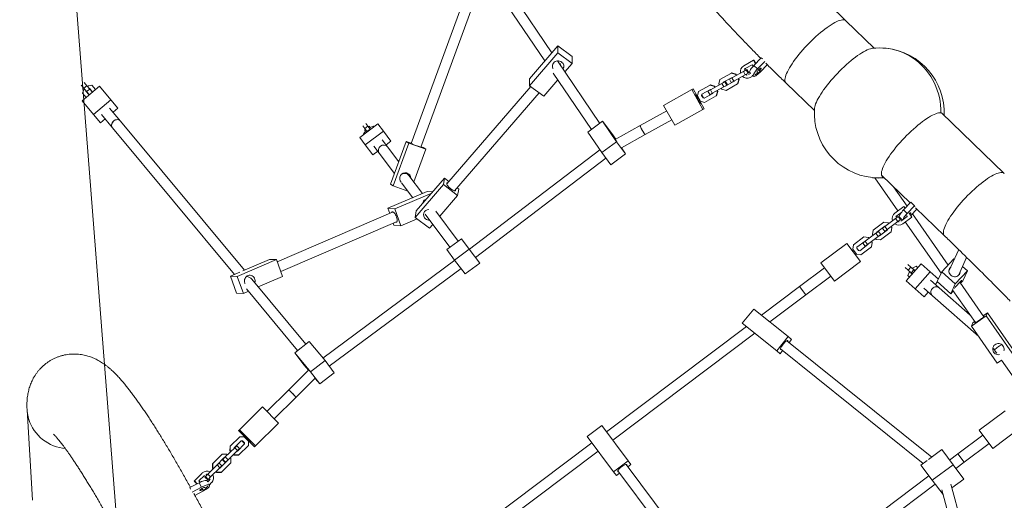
# Model space of a CAD drawing. Extents: x 5459245 to 5462690, y 5971016 to 5972523.
# Tile 177 of 198: x 5462455.065 to 5462456.581, y 5972218.852 to 5972219.592. Entities that reach past the tile are written whole.
import ezdxf

# ---------------------------------------------------------------- set-up
doc = ezdxf.new("R2010")
doc.units = 0
for name, color, linetype, lineweight in [('! DB - Obrzeże betonowe 8x30', 7, 'CONTINUOUS', 30), ('A_MAŁA ARCHITEKTURA', 195, 'CONTINUOUS', 9), ('A_PROJEKTY TOWARZYSZĄCE', 7, 'CONTINUOUS', 20)]:
    doc.layers.add(name, color=color, linetype=linetype, lineweight=lineweight)
doc.layers.add('ADT CCTV', color=102, linetype='CONTINUOUS')

# ---------------------------------------------------------------- blocks, each defined once
blk = doc.blocks.new('A$C792F184C')
at = {"layer": '! DB - Obrzeże betonowe 8x30', "const_width": 0.1}
blk.add_lwpolyline([(13.3729, 124.6663, 0.104169), (-5.1664, 75.9739), (-5.5269, 73.4873), (-5.8293, 70.9742), (-6.0733, 68.4563), (-6.2611, 65.9352), (-6.3953, 63.4122), (-6.478, 60.8891), (-6.5117, 58.3673), (-6.4987, 55.8483), (-6.4412, 53.3337), (-6.3417, 50.8249), (-6.2031, 48.3351), (-2.9844, -2.4039)], format="xyb", dxfattribs=at)
blk = doc.blocks.new('A$C8d9de67b')
at = {"layer": 'A_MAŁA ARCHITEKTURA', "linetype": 'Continuous'}
for p, q in [((1273.2, 742.2), (1140.7, 720.9)), ((999, 698), (939.1, 688.4)), ((1233.3, 601.1), (1294.3, 610.9)), ((1324.7, 615.7), (1342.1, 583.8)), ((1356.1, 591.4), (1341.5, 618.2)), ((1348.9, 604.8), (1358.7, 606.8)), ((1363.6, 579.9), (1358.7, 606.8)), ((1358.7, 606.8), (1366.7, 592.1)), ((1161.9, 589.6), (1222.5, 599.3)), ((1223.7, 592.3), (1187.1, 593.6)), ((1222.3, 600.5), (1230, 601.7)), ((1224.9, 584.5), (1222.3, 600.5)), ((1232.5, 585.8), (1230, 601.7)), ((1236.5, 601.6), (1238.6, 588.2)), ((1333.7, 588.3), (1238.1, 591.8)), ((1331.3, 601.3), (1332.4, 601.5)), ((1336.2, 574.5), (1331.3, 601.3)), ((1366.7, 592.1), (1367.6, 587)), ((1428.7, 584.8), (1429.1, 592.8)), ((1429.1, 592.8), (1431.8, 588.3)), ((1429.1, 592.8), (1498.7, 590.2)), ((1158.8, 578.7), (1220.8, 576.4)), ((1220.8, 588.2), (1220.8, 570.9)), ((1224.3, 588.2), (1220.8, 588.2)), ((1224.9, 584.5), (1232.5, 585.8)), ((1225.8, 580.4), (1225.8, 570.9)), ((1225.8, 576.2), (1227.2, 576.2)), ((1241.3, 588.2), (1234.1, 588.2)), ((1236.3, 583.2), (1234.9, 583.2)), ((1236.3, 574.9), (1236.3, 583.2)), ((1241.3, 570.9), (1241.3, 588.2)), ((1336.2, 574.5), (1363.6, 579.9)), ((1371.6, 565.3), (1363.6, 579.9)), ((1430.4, 584.7), (1365.7, 587.1)), ((1430.4, 560.7), (1431.8, 588.3)), ((1431.8, 588.3), (1501.4, 585.8)), ((960.3, 557.1), (1020.1, 566.7)), ((1234, 571.7), (1228, 571.7)), ((1228, 571.7), (1228, 566.9)), ((1234, 566.9), (1228, 566.9)), ((1228, 566.9), (1228, 546.4)), ((1230.1, 572.7), (1236.3, 573.7)), ((1234, 571.7), (1234, 566.9)), ((1234, 566.9), (1234, 546.4)), ((1236.3, 570.9), (1236.3, 574.7)), ((1241.3, 575.6), (1337.5, 572.1)), ((1342.1, 563.6), (1325.5, 560.2)), ((1344.2, 559.8), (1336.2, 574.5)), ((1344.2, 559.8), (1371.6, 565.3)), ((1416.1, 569.2), (1353.8, 556.3)), ((1369.6, 570.9), (1429.8, 568.7)), ((1370.5, 570.9), (1371.6, 565.3)), ((1427.7, 565.2), (1427.9, 568.8)), ((1427.7, 565.2), (1430.4, 560.7)), ((1499.9, 558.1), (1430.4, 560.7)), ((1478.4, 567), (1481.2, 566.9)), ((1482.4, 566.6), (1483.1, 566.8)), ((1482.5, 566.8), (1487.3, 566.6)), ((1500.4, 566.2), (1499.9, 558.1)), ((1500.4, 566.2), (1580.1, 563.5)), ((906.3, 550), (908.8, 550.4)), ((908.9, 534), (906.3, 550)), ((916.5, 535.3), (914, 551)), ((920.5, 551), (922.9, 536.3)), ((1221.5, 548.9), (1226.3, 553.7)), ((1221.5, 528.4), (1221.5, 548.9)), ((1226.3, 553.7), (1228, 553.7)), ((1227.5, 546.4), (1228, 546.9)), ((1227.5, 530.9), (1227.5, 546.4)), ((1234, 546.4), (1228, 546.4)), ((1228, 546.4), (1228, 541.7)), ((1234, 553.7), (1235.8, 553.7)), ((1234, 546.9), (1234.5, 546.4)), ((1234, 546.4), (1234, 541.7)), ((1234.5, 546.4), (1234.5, 530.9)), ((1235.8, 553.7), (1240.5, 548.9)), ((1240.5, 548.9), (1240.5, 528.4)), ((1305.7, 547.9), (1305, 542.9)), ((1309.1, 548.6), (1305.7, 547.9)), ((1307.5, 556.4), (1325.5, 560.2)), ((1314.6, 522.2), (1307.5, 556.4)), ((1325.5, 560.2), (1332.6, 525.9)), ((1353.8, 556.3), (1336.5, 552.8)), ((1344.6, 559.9), (1345.6, 554.6)), ((1357, 540.7), (1450.2, 560)), ((902.2, 538.1), (899.9, 521.1)), ((902.2, 538.1), (902.3, 538.6)), ((908.4, 537.3), (902.2, 538.1)), ((908.3, 537.8), (902.3, 538.6)), ((906.5, 532.5), (904.9, 520.4)), ((909.2, 532.1), (906.5, 532.5)), ((908.9, 534), (916.5, 535.3)), ((922.6, 535.9), (918.4, 536.5)), ((922.5, 535.4), (918.5, 535.9)), ((921.3, 526.3), (922.5, 535.4)), ((922.5, 535.4), (922.6, 535.9)), ((1228, 530.4), (1227.5, 530.9)), ((1234, 541.7), (1228, 541.7)), ((1234, 533.7), (1228, 533.7)), ((1228, 533.7), (1228, 528.9)), ((1234, 533.7), (1234, 528.9)), ((1234.5, 530.9), (1234, 530.4)), ((1302, 540.5), (1296.1, 539.3)), ((1303.2, 534.6), (1297.3, 533.4)), ((1308.1, 541.8), (1302, 540.5)), ((1303.2, 534.6), (1302, 540.5)), ((1309.3, 535.9), (1303.2, 534.6)), ((1305, 542.9), (1305.3, 541.2)), ((1306.5, 535.3), (1306.9, 533.6)), ((1306.9, 533.6), (1309.6, 529.3)), ((1310.4, 542.7), (1307.8, 542.2)), ((1307.8, 542.2), (1307.8, 541.7)), ((1310.5, 542.2), (1308.1, 541.8)), ((1309.3, 535.9), (1308.1, 541.8)), ((1309, 535.8), (1309.3, 535.4)), ((1311.7, 536.4), (1309.3, 535.9)), ((1309.3, 535.4), (1311.8, 535.9)), ((1339.8, 537.1), (1357, 540.7)), ((1348.9, 539), (1350.8, 529.7)), ((906.5, 515.4), (903.8, 495.3)), ((907.2, 520.6), (906.5, 515.4)), ((912.4, 514.6), (906.5, 515.4)), ((907.3, 521.7), (907.2, 520.6)), ((913.1, 519.8), (907.2, 520.6)), ((913.3, 520.9), (907.3, 521.7)), ((913.1, 519.8), (912.4, 514.6)), ((913.3, 520.9), (913.1, 519.8)), ((914, 522.2), (915.7, 522.5)), ((915.3, 519), (915.7, 522.5)), ((919.2, 523), (921.7, 523.4)), ((920.2, 518.4), (920.9, 523.3)), ((1226.3, 523.7), (1221.5, 528.4)), ((1221.5, 510.9), (1226.3, 515.7)), ((1228, 523.7), (1226.3, 523.7)), ((1226.3, 515.7), (1228, 515.7)), ((1234, 528.9), (1228, 528.9)), ((1228, 528.9), (1228, 508.4)), ((1234, 528.9), (1234, 508.4)), ((1235.8, 523.7), (1234, 523.7)), ((1234, 515.7), (1235.8, 515.7)), ((1240.5, 528.4), (1235.8, 523.7)), ((1235.8, 515.7), (1240.5, 510.9)), ((1309.6, 529.3), (1313, 530)), ((1332.6, 525.9), (1314.6, 522.2)), ((1350.8, 529.7), (1332.6, 525.9)), ((1565.6, 473.9), (1565.6, 523.9)), ((1600.6, 523.9), (1600.6, 473.9)), ((897.7, 499.3), (903.1, 503.3)), ((897.8, 499.9), (903.2, 504)), ((903.2, 504), (903.1, 503.3)), ((903.1, 503.3), (904.8, 503.1)), ((903.2, 504), (904.9, 503.7)), ((912.4, 514.6), (909.7, 494.5)), ((910.8, 502.9), (912.6, 502.7)), ((910.8, 502.3), (912.5, 502.1)), ((912.6, 502.7), (912.5, 502.1)), ((912.5, 502.1), (916.6, 496.7)), ((912.6, 502.7), (916.7, 497.4)), ((1221.5, 490.4), (1221.5, 510.9)), ((1227.5, 508.4), (1228, 508.9)), ((1227.5, 492.9), (1227.5, 508.4)), ((1234, 508.4), (1228, 508.4)), ((1228, 508.4), (1228, 503.7)), ((1234, 503.7), (1228, 503.7)), ((1234, 508.9), (1234.5, 508.4)), ((1234, 508.4), (1234, 503.7)), ((1234.5, 508.4), (1234.5, 492.9)), ((1240.5, 510.9), (1240.5, 490.4)), ((895, 479.1), (897.7, 499.3)), ((897.8, 499.9), (897.7, 499.3)), ((901.3, 480.7), (903.4, 496)), ((903.8, 495.3), (903.2, 491.1)), ((909.1, 490.3), (903.2, 491.1)), ((903.4, 496), (903.9, 496.5)), ((909.7, 494.5), (903.8, 495.3)), ((910.3, 495.1), (908.2, 479.8)), ((909.7, 494.5), (909.1, 490.3)), ((909.9, 495.7), (910.3, 495.1)), ((916.6, 496.7), (913.9, 476.6)), ((916.7, 497.4), (916.6, 496.7)), ((1226.3, 485.7), (1221.5, 490.4)), ((1235.8, 485.7), (1226.3, 485.7)), ((1228.8, 491.7), (1227.5, 492.9)), ((1233.3, 491.7), (1228.8, 491.7)), ((1234.5, 492.9), (1233.3, 491.7)), ((1240.5, 490.4), (1235.8, 485.7)), ((899.1, 473.8), (895, 479.1)), ((901.4, 478), (898.7, 457.8)), ((900.8, 473.5), (899.1, 473.8)), ((901.7, 480.2), (901.3, 480.7)), ((902.1, 483.2), (901.4, 478)), ((901.8, 480.8), (901.4, 481.4)), ((907.4, 477.2), (901.4, 478)), ((902.3, 484.2), (902.1, 483.2)), ((908.1, 482.4), (902.1, 483.2)), ((908.2, 483.4), (902.3, 484.2)), ((907.4, 477.2), (904.7, 457)), ((908.5, 472.5), (906.8, 472.7)), ((908.1, 482.4), (907.4, 477.2)), ((908.2, 479.8), (907.7, 479.4)), ((908.3, 480.5), (907.8, 480)), ((908.2, 483.4), (908.1, 482.4)), ((913.9, 476.6), (908.5, 472.5)), ((1213.5, 483.7), (1213.5, 433.7)), ((1248.5, 483.7), (1213.5, 483.7)), ((1248.5, 433.7), (1248.5, 483.7)), ((1600.6, 473.9), (1565.6, 473.9)), ((1575.1, 473.9), (1575.1, 425.9)), ((1591.1, 425.9), (1591.1, 473.9)), ((890, 441.7), (892.7, 461.8)), ((892.7, 461.8), (898.1, 465.9)), ((892.8, 462.5), (892.7, 461.8)), ((892.8, 462.5), (898.1, 466.5)), ((896.3, 443.3), (898.3, 458.6)), ((898.1, 466.5), (898.1, 465.9)), ((898.1, 466.5), (899.9, 466.3)), ((898.1, 465.9), (899.8, 465.7)), ((898.7, 457.8), (898.2, 453.6)), ((898.3, 458.6), (898.9, 459)), ((904.7, 457), (898.7, 457.8)), ((905.3, 457.7), (903.2, 442.4)), ((904.7, 457), (904.1, 452.9)), ((904.8, 458.2), (905.3, 457.7)), ((905.7, 464.9), (907.5, 464.6)), ((905.8, 465.5), (907.5, 465.3)), ((907.5, 465.3), (907.5, 464.6)), ((907.5, 465.3), (911.6, 460)), ((907.5, 464.6), (911.5, 459.3)), ((911.5, 459.3), (908.8, 439.1)), ((911.6, 460), (911.5, 459.3)), ((894.1, 436.3), (890, 441.7)), ((897.4, 441.9), (896.3, 443.3)), ((897.4, 442.6), (896.4, 444)), ((897.4, 442.6), (897.4, 441.9)), ((901.9, 442), (897.4, 442.6)), ((901.8, 441.3), (897.4, 441.9)), ((904.1, 452.9), (898.2, 453.6)), ((903.2, 442.4), (901.8, 441.3)), ((901.9, 442), (901.8, 441.3)), ((903.3, 443), (901.9, 442)), ((881.1, 435.3), (874.5, 386)), ((881.1, 435.3), (881.4, 437.5)), ((915.8, 430.7), (881.1, 435.3)), ((916.1, 432.8), (881.4, 437.5)), ((903.5, 435.1), (894.1, 436.3)), ((908.8, 439.1), (903.5, 435.1)), ((909.2, 381.4), (915.8, 430.7)), ((915.8, 430.7), (916.1, 432.8)), ((1213.5, 433.7), (1248.5, 433.7)), ((1223, 433.7), (1223, 385.7)), ((1239, 385.7), (1239, 433.7)), ((1575.1, 425.9), (1575.1, 410)), ((1575.1, 425.9), (1591.1, 425.9)), ((1591.1, 410), (1591.1, 425.9)), ((1554.8, 384.4), (1554.8, 410)), ((1554.8, 410), (1583.8, 410)), ((1611.4, 410), (1583.8, 410)), ((1583.8, 410), (1583.8, 370)), ((1611.4, 410), (1611.4, 387.2)), ((874.5, 386), (909.2, 381.4)), ((883.9, 384.8), (877.7, 338.6)), ((893.5, 336.4), (899.7, 382.7)), ((1223, 385.7), (1223, 312.4)), ((1223, 385.7), (1239, 385.7)), ((1239, 316.5), (1239, 385.7)), ((1554.8, 391), (1277.9, 320.2)), ((1554.8, 370), (1554.8, 382.2)), ((1923.5, 261.6), (1605.8, 389.5)), ((1281.8, 304.7), (1554.8, 374.5)), ((1583.8, 370), (1554.8, 370)), ((1575.1, 370), (1575.1, 20)), ((1611.4, 370), (1583.8, 370)), ((1591.1, 20), (1591.1, 370)), ((1604.5, 372.8), (1924.2, 244.1)), ((877.7, 338.6), (871.8, 294.7)), ((887.9, 294.7), (893.5, 336.4)), ((729.8, 318.8), (703.7, 310.9)), ((738.4, 312.2), (729.8, 318.8)), ((1273.8, 325.4), (1208.2, 308.6)), ((1280.7, 327.1), (1273.8, 325.4)), ((1280.8, 298.3), (1273.8, 325.4)), ((1282.1, 321.3), (1280.7, 327.1)), ((706.7, 297.2), (539.1, 305.5)), ((712.3, 304.4), (703.7, 310.9)), ((703.7, 310.9), (717.9, 245.8)), ((738.4, 312.2), (712.3, 304.4)), ((712.3, 304.4), (726.5, 239.2)), ((742, 295.5), (738.4, 312.2)), ((1215.1, 281.5), (1208.2, 308.6)), ((1287.6, 300), (1286.1, 305.8)), ((539.1, 289.4), (710.2, 281)), ((837.6, 290.8), (721.8, 296.5)), ((837.3, 268.2), (837.7, 296.2)), ((837.7, 296.2), (861.2, 296.3)), ((875.6, 294.3), (837.7, 296.2)), ((861.2, 296.3), (871.9, 295.7)), ((875.3, 266.3), (875.6, 294.3)), ((899.1, 294.4), (875.6, 294.3)), ((888, 294.9), (899.1, 294.4)), ((898.8, 266.4), (899.1, 294.4)), ((1280.8, 298.3), (1215.1, 281.5)), ((1287.6, 300), (1280.8, 298.3)), ((732.7, 279.9), (837.4, 274.8)), ((752.6, 247.1), (745.5, 279.3)), ((1223, 283.5), (1223, 14)), ((1239, 14), (1239, 287.6)), ((875.3, 266.3), (837.3, 268.2)), ((870.1, 266.6), (871.9, 14)), ((898.8, 266.4), (875.3, 266.3)), ((887.9, 14), (886.1, 266.3)), ((553.2, 248.6), (688.1, 40)), ((701.5, 48.7), (566.6, 257.3)), ((726.5, 239.2), (717.9, 245.8)), ((726.5, 239.2), (752.6, 247.1)), ((786.2, 50), (743.9, 244.5)), ((728.5, 239.8), (770.6, 46.6)), ((708.4, 52.8), (685.2, 37.7)), ((704.2, 51.3), (701.1, 49.3)), ((708.4, 52.8), (704.2, 51.3)), ((737.4, 8), (708.4, 52.8)), ((769.6, 51.4), (761.5, 49.2)), ((768.3, 42.1), (761.5, 49.2)), ((761.5, 49.2), (775.7, -15.9)), ((794.8, 49.4), (768.3, 42.1)), ((788.1, 56.6), (785, 55.7)), ((794.8, 49.4), (788.1, 56.6)), ((803.9, 8), (794.8, 49.4)), ((687.7, 40.5), (681, 36.1)), ((685.2, 37.7), (681, 36.1)), ((681, 36.1), (719, -22.6)), ((685.2, 37.7), (723.2, -21.1)), ((768.3, 42.1), (782.5, -23.1)), ((633, -17.5), (633, 17.5)), ((633, 17.5), (647.2, 17.5)), ((647.2, 17.5), (647.2, -17.5)), ((666.4, 17.5), (647.2, 17.5)), ((666.4, 17.5), (666.4, 8)), ((761.7, 15.6), (746.2, -48.2)), ((768, 19.7), (753.4, -40.3)), ((767.5, 22), (761.7, 15.6)), ((626.4, 3), (621.4, 3)), ((626.4, -3), (626.4, 3)), ((632.3, 3), (626.4, 3)), ((628.3, 4.7), (628.2, 5)), ((628.3, 3), (628.3, 4.7)), ((628.3, 4.7), (629.2, 4.7)), ((631.9, 9.5), (630.6, 4.7)), ((630.6, 4.7), (630.6, 3)), ((633, 9.5), (631.9, 9.5)), ((632.3, -3), (632.3, 3)), ((633, 3), (632.3, 3)), ((632.6, 3.5), (632.5, 3)), ((633, 3.5), (632.6, 3.5)), ((670.4, 8), (656.8, 8)), ((699.2, 8), (670.4, 8)), ((759.8, 8), (725.2, 8)), ((851.5, 8), (793.7, 8)), ((851.5, -14), (851.5, 14)), ((871.5, 14), (851.5, 14)), ((871.5, -14), (871.5, 14)), ((898.3, 14), (871.5, 14)), ((898.3, -14), (898.3, 14)), ((1211, -14), (1211, 14)), ((1278.6, 14), (1211, 14)), ((1278.6, -14), (1278.6, 14)), ((1285.8, 14), (1278.6, 14)), ((1558.6, 8), (1281.3, 8)), ((1285.8, 8), (1285.8, 14)), ((626.4, -3), (621.4, -3)), ((632.3, -3), (626.4, -3)), ((628.2, -5), (628.3, -4.7)), ((628.3, -4.7), (628.3, -3)), ((628.3, -4.7), (629.2, -4.7)), ((630.6, -3), (630.6, -4.7)), ((630.6, -4.7), (631.9, -9.5)), ((631.9, -9.5), (633, -9.5)), ((633, -3), (632.3, -3)), ((632.5, -3), (632.6, -3.5)), ((632.6, -3.5), (633, -3.5)), ((656.8, -8), (670.4, -8)), ((666.4, -8), (666.4, -17.5)), ((670.4, -8), (709.6, -8)), ((723.2, -21.1), (743.2, -8)), ((727.6, -8), (756, -8)), ((787.8, -8), (851.5, -8)), ((809, -15.7), (807.4, -8)), ((871.5, -14), (851.5, -14)), ((871.9, -14), (870.1, -266.6)), ((898.3, -14), (871.5, -14)), ((886.1, -266.3), (887.9, -14)), ((1278.6, -14), (1211, -14)), ((1223, -14), (1223, -283.5)), ((1239, -287.6), (1239, -14)), ((1285.8, -14), (1278.6, -14)), ((1281.3, -8), (1558.6, -8)), ((1285.8, -14), (1285.8, -8)), ((647.2, -17.5), (633, -17.5)), ((666.4, -17.5), (647.2, -17.5)), ((723.2, -21.1), (719, -22.6)), ((782.5, -23.1), (775.7, -15.9)), ((779.7, -48.5), (786.2, -22)), ((782.5, -23.1), (809, -15.7)), ((755.5, -45.3), (709.7, -233.9)), ((753.4, -40.3), (746.2, -48.2)), ((753.4, -40.3), (779.7, -48.5)), ((725, -238.5), (771, -49.1)), ((746.2, -48.2), (754.2, -50.7)), ((769.5, -55.5), (772.5, -56.5)), ((779.7, -48.5), (772.5, -56.5)), ((699.6, -241), (689.1, -284.5)), ((706.2, -232.9), (690.7, -296.8)), ((706.2, -232.9), (699.6, -241)), ((732.7, -240.9), (706.2, -232.9)), ((723.1, -280.4), (732.7, -240.9)), ((875.3, -266.3), (837.3, -268.2)), ((837.7, -296.2), (837.3, -268.2)), ((875.6, -294.3), (875.3, -266.3)), ((898.8, -266.4), (875.3, -266.3)), ((899.1, -294.4), (898.8, -266.4)), ((689.7, -282), (391.6, -296.7)), ((837.4, -274.8), (707.5, -281.2)), ((318.7, -303.5), (321.1, -298.6)), ((321.1, -298.6), (330, -298.2)), ((356.7, -288.9), (329.6, -290.2)), ((329.6, -290.2), (331.3, -325.2)), ((356.7, -288.9), (373.5, -288.1)), ((358.4, -323.8), (356.7, -288.9)), ((391.6, -296.7), (365.6, -298)), ((373.9, -297.5), (373.5, -288.1)), ((392.4, -312.7), (685.7, -298.3)), ((687.9, -289.4), (684.1, -304.9)), ((690.7, -296.8), (684.1, -304.9)), ((690.7, -296.8), (717.2, -304.8)), ((705.8, -293.2), (706.8, -293.5)), ((714.5, -296.8), (837.6, -290.8)), ((717.2, -304.8), (719.2, -296.6)), ((875.6, -294.3), (837.7, -296.2)), ((837.7, -296.2), (861.2, -296.3)), ((861.2, -296.3), (871.9, -295.7)), ((871.8, -294.7), (877.7, -338.6)), ((899.1, -294.4), (875.6, -294.3)), ((893.6, -336.5), (887.9, -294.7)), ((888, -294.9), (899.1, -294.4)), ((310.8, -305.7), (317.3, -305.3)), ((311.1, -311.6), (317.6, -311.3)), ((317.3, -305.3), (323.9, -305)), ((317.3, -305.3), (317.6, -311.3)), ((317.6, -311.3), (324.1, -311)), ((318.8, -305.3), (318.7, -303.5)), ((319.2, -313), (319.1, -311.3)), ((322, -317.6), (319.2, -313)), ((330.9, -317.2), (322, -317.6)), ((322.5, -305.1), (322.7, -304.6)), ((322.7, -304.6), (330.3, -304.2)), ((323.1, -311.6), (322.8, -311.1)), ((330.6, -311.2), (323.1, -311.6)), ((323.9, -305), (330.3, -304.7)), ((323.9, -305), (324.1, -311)), ((324.1, -311), (330.6, -310.7)), ((327.5, -304.8), (327.7, -304.3)), ((328.1, -311.3), (327.8, -310.8)), ((366.3, -313.9), (392.4, -312.7)), ((375.2, -323), (374.7, -313.5)), ((684.1, -304.9), (710.6, -312.9)), ((717.2, -304.8), (710.6, -312.9)), ((331.3, -325.2), (358.4, -323.8)), ((358.4, -323.8), (375.2, -323)), ((877.7, -338.6), (883.9, -384.9)), ((899.8, -382.7), (893.6, -336.5)), ((909.2, -381.5), (874.5, -386.1)), ((874.5, -386.1), (881.2, -435.4)), ((915.8, -430.7), (909.2, -381.5)), ((881.2, -435.4), (915.8, -430.7)), ((881.2, -435.4), (881.4, -437.5)), ((881.4, -437.5), (916.1, -432.8)), ((890.1, -441.7), (894.2, -436.4)), ((894.2, -436.4), (903.6, -435.1)), ((903.6, -435.1), (908.9, -439.2)), ((908.9, -439.2), (911.6, -459.4)), ((915.8, -430.7), (916.1, -432.8)), ((892.8, -461.9), (890.1, -441.7)), ((896.4, -443.4), (897.4, -442)), ((896.4, -444), (897.5, -442.6)), ((898.4, -458.7), (896.4, -443.4)), ((897.4, -442), (901.9, -441.4)), ((897.5, -442.6), (897.4, -442)), ((897.5, -442.6), (902, -442)), ((898.3, -453.7), (904.2, -452.9)), ((898.8, -457.9), (898.3, -453.7)), ((901.9, -441.4), (903.3, -442.4)), ((902, -442), (901.9, -441.4)), ((902, -442), (903.4, -443.1)), ((903.3, -442.4), (905.4, -457.7)), ((904.8, -457.1), (904.2, -452.9)), ((898.1, -466), (892.8, -461.9)), ((892.9, -462.5), (892.8, -461.9)), ((898.2, -466.6), (892.9, -462.5)), ((899.9, -465.7), (898.1, -466)), ((898.2, -466.6), (898.1, -466)), ((900, -466.4), (898.2, -466.6)), ((899, -459.1), (898.4, -458.7)), ((898.8, -457.9), (904.8, -457.1)), ((901.5, -478.1), (898.8, -457.9)), ((907.5, -477.3), (904.8, -457.1)), ((905.4, -457.7), (904.9, -458.3)), ((907.5, -464.7), (905.8, -464.9)), ((907.6, -465.3), (905.9, -465.6)), ((911.6, -459.4), (907.5, -464.7)), ((907.6, -465.3), (907.5, -464.7)), ((911.7, -460), (907.6, -465.3)), ((911.7, -460), (911.6, -459.4)), ((895.1, -479.2), (899.2, -473.8)), ((897.8, -499.4), (895.1, -479.2)), ((899.2, -473.8), (900.9, -473.6)), ((901.4, -480.8), (901.8, -480.3)), ((903.5, -496.1), (901.4, -480.8)), ((901.5, -478.1), (907.5, -477.3)), ((902.2, -483.3), (901.5, -478.1)), ((901.5, -481.5), (901.9, -480.9)), ((902.2, -483.3), (908.2, -482.5)), ((902.4, -484.3), (902.2, -483.3)), ((902.4, -484.3), (908.3, -483.5)), ((906.9, -472.8), (908.6, -472.6)), ((908.2, -482.5), (907.5, -477.3)), ((907.8, -479.5), (908.3, -479.9)), ((907.9, -480.1), (908.4, -480.5)), ((908.3, -483.5), (908.2, -482.5)), ((908.3, -479.9), (910.4, -495.2)), ((908.6, -472.6), (914, -476.6)), ((914, -476.6), (916.7, -496.8)), ((897.9, -500), (897.8, -499.4)), ((903.2, -503.4), (897.8, -499.4)), ((903.3, -504), (897.9, -500)), ((903.3, -491.2), (909.2, -490.4)), ((903.9, -495.3), (903.3, -491.2)), ((904, -496.5), (903.5, -496.1)), ((903.9, -495.3), (909.8, -494.5)), ((906.6, -515.5), (903.9, -495.3)), ((909.8, -494.5), (909.2, -490.4)), ((912.5, -514.7), (909.8, -494.5)), ((910.4, -495.2), (910, -495.7)), ((916.7, -496.8), (912.6, -502.1)), ((916.8, -497.5), (912.7, -502.8)), ((916.8, -497.5), (916.7, -496.8)), ((904.9, -503.2), (903.2, -503.4)), ((903.3, -504), (903.2, -503.4)), ((905, -503.8), (903.3, -504)), ((906.6, -515.5), (912.5, -514.7)), ((912.6, -502.1), (910.9, -502.4)), ((912.7, -502.8), (910.9, -503)), ((913.2, -519.9), (912.5, -514.7)), ((912.7, -502.8), (912.6, -502.1)), ((900, -521.2), (902.3, -538.2)), ((905, -520.5), (906.6, -532.6)), ((907.3, -520.7), (906.6, -515.5)), ((907.3, -520.7), (913.2, -519.9)), ((907.4, -521.7), (907.3, -520.7)), ((907.4, -521.7), (913.4, -520.9)), ((913.4, -520.9), (913.2, -519.9)), ((915.8, -522.6), (914.2, -522.3)), ((915.9, -522.6), (915.4, -519.1)), ((921.8, -523.5), (919.3, -523.1)), ((921, -523.4), (920.3, -518.5)), ((922.6, -535.5), (921.4, -526.4)), ((902.3, -538.2), (908.5, -537.4)), ((902.3, -538.2), (902.4, -538.7)), ((902.4, -538.7), (908.4, -537.9)), ((909, -534.1), (906.4, -550.1)), ((906.6, -532.6), (909.4, -532.2)), ((916.7, -535.3), (909, -534.1)), ((916.7, -535.3), (914.1, -551.1)), ((918.6, -536), (922.6, -535.5)), ((918.6, -536.5), (922.7, -536)), ((920.6, -551.1), (923, -536.4)), ((922.6, -535.5), (922.7, -536)), ((908.9, -550.5), (906.4, -550.1)), ((660.4, -678.4), (776.4, -755.4))]:
    blk.add_line(p, q, dxfattribs=at)
at = {"layer": 'A_MAŁA ARCHITEKTURA', "linetype": 'Continuous', "flags": 128}
for points in [[(1010.2, 712.5), (1012.8, 715.2), (1017, 719), (1021.3, 722.6), (1025.9, 725.9), (1030.7, 728.9), (1035.7, 731.6), (1040.9, 734), (1046.2, 736.1), (1051.6, 737.8), (1057.1, 739.2), (1062.8, 740.3), (1068.5, 741.1), (1074.3, 741.5), (1080, 741.5), (1085.9, 741.2), (1091.6, 740.6), (1097.4, 739.6), (1103.1, 738.3), (1108.8, 736.7), (1114.3, 734.7), (1119.8, 732.4), (1125.1, 729.8), (1130.3, 726.9), (1135.3, 723.8), (1140.1, 720.3)], [(1140.1, 720.3), (1135.3, 723.8), (1130.3, 726.9), (1125.1, 729.8), (1119.8, 732.4), (1114.3, 734.7), (1108.8, 736.7), (1103.1, 738.3), (1097.4, 739.6), (1091.6, 740.6), (1085.9, 741.2), (1080, 741.5), (1074.3, 741.5), (1068.5, 741.1), (1062.8, 740.3), (1057.1, 739.2), (1051.6, 737.8), (1046.2, 736.1), (1040.9, 734), (1035.7, 731.6), (1030.7, 728.9), (1025.9, 725.9), (1021.3, 722.6), (1017, 719), (1012.8, 715.2), (1010.2, 712.5)], [(1273.2, 742.2), (1272, 741.9), (1270.9, 741.2), (1269.8, 740.1), (1268.8, 738.8), (1267.9, 737), (1267.1, 735), (1266.3, 732.7), (1265.7, 730), (1265.1, 727.1), (1264.7, 723.9), (1264.3, 720.4), (1264.1, 716.7), (1263.9, 712.8), (1263.9, 708.7), (1264, 704.5), (1264.1, 700), (1264.4, 695.5), (1264.8, 690.9), (1265.3, 686.1), (1265.9, 681.4), (1266.5, 676.6)], [(1167.1, 590.4), (1166.6, 590), (1165.4, 589.4), (1164.2, 589.2), (1162.9, 589.2), (1161.6, 589.7), (1160.2, 590.5), (1158.8, 591.6), (1157.4, 593.1), (1155.9, 594.9), (1154.5, 597.1), (1153, 599.5), (1151.5, 602.3), (1150.1, 605.3), (1148.6, 608.6), (1147.2, 612.2), (1145.9, 616), (1144.6, 620), (1143.3, 624.2), (1142.1, 628.5), (1140.9, 633), (1139.8, 637.7), (1138.8, 642.4), (1137.9, 647.2), (1137.1, 652), (1136.3, 656.9), (1135.6, 661.7), (1135.1, 666.5), (1134.6, 671.3), (1134.3, 676), (1134, 680.5), (1133.9, 685), (1133.8, 689.3), (1133.9, 693.4), (1134.1, 697.3), (1134.3, 700.9), (1134.7, 704.4), (1135.2, 707.5), (1135.8, 710.4), (1136.5, 713), (1137.2, 715.3), (1138.1, 717.3), (1139.1, 719), (1140.1, 720.3)], [(960.3, 557.1), (960.2, 557.1), (958.9, 557.1), (957.6, 557.4), (956.3, 558.1), (954.9, 559.2), (953.5, 560.6), (952, 562.3), (950.6, 564.3), (949.1, 566.7), (947.7, 569.3), (946.3, 572.2), (944.8, 575.4), (943.5, 578.9), (942.1, 582.6), (940.8, 586.5), (939.5, 590.6), (938.3, 594.9), (937.1, 599.3), (936, 603.8), (935, 608.5), (934.1, 613.2), (933.2, 617.9), (932.5, 622.7), (931.8, 627.5), (931.2, 632.3), (930.7, 637), (930.4, 641.7), (930.1, 646.2), (929.9, 650.6), (929.8, 654.9), (929.9, 659), (930, 662.9), (930.3, 666.6), (930.6, 670), (931.1, 673.3), (931.6, 676.2), (932.3, 678.8), (933, 681.2), (933.9, 683.2), (934.8, 684.9), (935.8, 686.3), (936.8, 687.4), (938, 688.1), (939.1, 688.4)], [(1018, 568.5), (1017.6, 568.9), (1016.2, 570.4), (1014.7, 572.2), (1013.3, 574.3), (1011.8, 576.8), (1010.3, 579.5), (1008.9, 582.6), (1007.5, 585.9), (1006.1, 589.4), (1004.7, 593.2), (1003.4, 597.2), (1002.1, 601.4), (1000.9, 605.8), (999.7, 610.3), (998.6, 614.9), (997.6, 619.6), (996.7, 624.4), (995.9, 629.3), (995.1, 634.1), (994.5, 639), (993.9, 643.8), (993.4, 648.6), (993.1, 653.2), (992.8, 657.8), (992.7, 662.2), (992.6, 666.5), (992.7, 670.6), (992.9, 674.5), (993.1, 678.2), (993.5, 681.6), (994, 684.8), (994.6, 687.7), (995.3, 690.3), (996.1, 692.6), (996.9, 694.6), (997.5, 695.7)], [(1266.5, 676.6), (1267.3, 671.8), (1268.1, 667), (1269.1, 662.3), (1270.1, 657.6), (1271.2, 653.1), (1272.3, 648.7), (1273.6, 644.4), (1274.8, 640.3), (1276.2, 636.4), (1277.5, 632.7), (1278.9, 629.3), (1280.3, 626.1), (1281.8, 623.1), (1283.2, 620.5), (1284.7, 618.1), (1286.1, 616.1), (1287.5, 614.4), (1288.9, 613), (1290.3, 612), (1291.7, 611.3), (1293, 610.9), (1294.2, 610.9), (1294.3, 610.9)], [(1338.8, 589.8), (1339, 588.5), (1339.6, 586.9), (1340.4, 585.4), (1341.6, 584.2), (1343, 583.2), (1344.6, 582.5), (1346.3, 582.1), (1348.1, 582.1), (1349.8, 582.5), (1351.5, 583.1), (1352.9, 584.1), (1354.2, 585.4), (1355.2, 586.8), (1355.8, 588.5), (1356.1, 590.2), (1356.1, 591.9), (1355.7, 593.6), (1355, 595.1), (1353.9, 596.5), (1352.8, 597.5)], [(1230.1, 572.7), (1229.5, 572.8), (1228.9, 573.3), (1228.2, 574.1), (1227.6, 575.3), (1226.9, 576.7), (1226.3, 578.4), (1225.8, 580.3), (1225.3, 582.4), (1224.9, 584.5)], [(1236.3, 574.7), (1235.8, 575.3), (1235.2, 576.5), (1234.6, 578), (1234, 579.7), (1233.4, 581.6), (1232.9, 583.6), (1232.5, 585.8)], [(1234.4, 588.2), (1234.4, 589), (1234.5, 589.9), (1234.7, 590.5), (1235, 590.7), (1235.3, 590.6), (1235.7, 590.1), (1236.1, 589.3), (1236.4, 588.3), (1236.5, 588.2)], [(1368.4, 574.6), (1368.1, 575.5), (1367.8, 576.7), (1367.4, 578.2), (1367.1, 579.8), (1366.7, 581.5), (1366.4, 583.2), (1366.1, 584.9), (1365.8, 586.5), (1365.6, 587.9), (1365.5, 589.1), (1365.4, 590), (1365.4, 590.6), (1365.5, 590.8), (1365.6, 590.7), (1365.9, 590.3), (1366.1, 589.5), (1366.4, 588.4), (1366.8, 587.1), (1366.8, 587.1)], [(1429.1, 568.8), (1429.2, 568.3), (1429.4, 568), (1429.6, 568.1), (1429.8, 568.5), (1430, 569.3), (1430.1, 570.3), (1430.3, 571.7), (1430.4, 573.2), (1430.6, 574.9), (1430.7, 576.7), (1430.7, 578.4), (1430.7, 580.1), (1430.7, 581.7), (1430.6, 583), (1430.5, 584.1), (1430.4, 584.9), (1430.2, 585.4), (1430.2, 585.4)], [(1430.2, 585.4), (1430, 585.5), (1429.8, 585.2), (1429.7, 584.7)], [(1491.6, 568.9), (1491.6, 568.9), (1490.7, 567.4), (1489.4, 566.1), (1488, 565.1), (1486.4, 564.4), (1484.6, 564), (1482.9, 564), (1481.2, 564.3), (1479.5, 565), (1478.1, 565.9), (1476.9, 567.2), (1476, 568.7), (1475.3, 570.3), (1475.1, 572), (1475.2, 573.8), (1475.6, 575.4), (1476.4, 577), (1477.5, 578.4), (1478.8, 579.6), (1480.4, 580.5), (1482, 581), (1483.8, 581.2), (1485.5, 581), (1487.2, 580.5), (1488.8, 579.7), (1490.1, 578.6), (1491, 577.5)], [(1353.8, 556.3), (1352.3, 555.8), (1350.9, 555), (1349.7, 553.8), (1348.8, 552.4), (1348.2, 550.8), (1348, 549.1), (1348.1, 547.4), (1348.5, 545.7), (1349.3, 544.2), (1350.3, 542.9), (1351.6, 541.8), (1353.1, 541), (1354.6, 540.6), (1356.2, 540.5), (1357, 540.7)], [(1357, 540.7), (1356.2, 540.5), (1354.6, 540.6), (1353.1, 541), (1351.6, 541.8), (1350.3, 542.9), (1349.3, 544.2), (1348.5, 545.7), (1348.1, 547.4), (1348, 549.1), (1348.2, 550.8), (1348.8, 552.4), (1349.7, 553.8), (1350.9, 555), (1352.3, 555.8), (1353.8, 556.3)], [(914, 522.2), (913.5, 522.3), (912.8, 522.8), (912.2, 523.6), (911.6, 524.8), (910.9, 526.2), (910.3, 527.9), (909.8, 529.9), (909.3, 531.9), (908.9, 534)], [(922.9, 536.3), (923.1, 534.1), (923.3, 532), (923.4, 530.1), (923.4, 528.2), (923.2, 526.7), (923, 525.3), (922.6, 524.4), (922.2, 523.7), (921.7, 523.4), (921.1, 523.5), (920.5, 524), (919.8, 524.8), (919.2, 526), (918.6, 527.5), (918, 529.2), (917.4, 531.1), (916.9, 533.1), (916.5, 535.3)], [(920.3, 531.3), (920.1, 531.5), (919.7, 531.9), (919.3, 532.7), (919, 533.8), (918.7, 535), (918.5, 536.2), (918.4, 537.5), (918.4, 538.6), (918.5, 539.4), (918.7, 540), (919, 540.2), (919.3, 540.1), (919.7, 539.6), (920.1, 538.8), (920.4, 537.8), (920.7, 536.6), (920.8, 536.2)], [(890.6, 435.1), (890.8, 434.9), (891.3, 434.7), (892.2, 434.4), (893.4, 434.1), (894.8, 433.8), (896.3, 433.5), (898, 433.3), (899.7, 433), (901.4, 432.9), (902.9, 432.7), (904.3, 432.7), (905.3, 432.7), (906.1, 432.8), (906.4, 432.9), (906.5, 433.1), (906.1, 433.3), (905.4, 433.6), (904.4, 433.9), (903.1, 434.2), (901.6, 434.5), (900, 434.7), (898.3, 435), (896.6, 435.2), (895, 435.3), (893.5, 435.4), (892.3, 435.4), (891.4, 435.4), (890.9, 435.3), (890.6, 435.1)], [(893.5, 336.4), (893.5, 336.4), (893.2, 336.2), (892.5, 336.2), (891.5, 336.1), (890.2, 336.2), (888.7, 336.3), (887.1, 336.4), (885.4, 336.7), (883.7, 336.9), (882.1, 337.2), (880.6, 337.5), (879.4, 337.8), (878.5, 338.1), (877.9, 338.3), (877.7, 338.5), (877.7, 338.6)], [(877.7, 338.6), (877.8, 338.4), (878.4, 338.1), (879.2, 337.8), (880.4, 337.5), (881.8, 337.2), (883.4, 337), (885.1, 336.7), (886.8, 336.5), (888.4, 336.3), (890, 336.2), (891.3, 336.1), (892.4, 336.1), (893.1, 336.2), (893.5, 336.4), (893.5, 336.4)], [(1279.6, 320.7), (1279.2, 321), (1278.7, 321.2), (1278.3, 321), (1277.9, 320.5), (1277.8, 319.6), (1277.7, 318.5), (1277.7, 317.1), (1277.9, 315.5), (1278.2, 313.9), (1278.6, 312.2)], [(1278.6, 312.2), (1279.1, 310.5), (1279.6, 308.9), (1280.2, 307.4), (1280.8, 306.2), (1281.4, 305.2), (1282, 304.6), (1282.5, 304.2), (1283, 304.3), (1283.3, 304.6), (1283.6, 305.2)], [(727, 300.6), (725.4, 299.9), (723.9, 299), (722.7, 297.7), (721.7, 296.3), (720.9, 294.7), (720.5, 293), (720.5, 291.3), (720.8, 289.6), (721.4, 288.1), (722.3, 286.7), (723.4, 285.5), (724.8, 284.7), (726.4, 284.2), (726.8, 284.1)], [(877, 294.6), (876.1, 294.6), (874.4, 294.6), (872.9, 294.7), (871.6, 294.7), (870.6, 294.8), (869.9, 294.8), (869.5, 294.9), (869.4, 294.9), (869.8, 294.9), (870.4, 295), (871.4, 295), (871.8, 295)], [(687.5, 39.7), (687.9, 39.9), (688.6, 40.3), (689.5, 40.9), (690.7, 41.6), (692, 42.4), (693.4, 43.3), (694.9, 44.2), (696.4, 45.2), (697.8, 46.1), (699.1, 47), (700.2, 47.8), (701, 48.4), (701.7, 48.8), (702, 49.1), (702, 49.2), (701.8, 49.1), (701.4, 48.9)], [(770.2, 48.7), (769.7, 48.1), (769.6, 47.5), (769.9, 47)], [(769.9, 47), (770.5, 46.6), (771.4, 46.3), (772.6, 46.2), (774, 46.1), (775.6, 46.2), (777.3, 46.4), (779, 46.8), (780.7, 47.2), (782.3, 47.7), (783.7, 48.3), (784.9, 49), (785.9, 49.6), (786.5, 50.3), (786.8, 50.9), (786.7, 51.4), (786.2, 51.8), (785.8, 52.1)], [(687.9, 40.2), (687.5, 39.9), (687.4, 39.7), (687.5, 39.7)], [(1283.1, 8), (1282.8, 8.5), (1282.3, 8.7), (1281.9, 8.6), (1281.4, 8.2), (1281, 7.4), (1280.6, 6.3), (1280.4, 5), (1280.1, 3.5), (1280, 1.8), (1279.9, 0)], [(1279.9, 0), (1280, -1.8), (1280.1, -3.5), (1280.4, -5), (1280.6, -6.3), (1281, -7.4), (1281.4, -8.2), (1281.9, -8.6), (1282.3, -8.7), (1282.8, -8.5), (1283.1, -8)], [(771.2, -50.9), (771.5, -50.4), (771.4, -49.8), (771, -49.1), (770.3, -48.3), (769.2, -47.6), (767.9, -46.9), (766.4, -46.3), (764.8, -45.8), (763.1, -45.3), (761.4, -45), (759.7, -44.8), (758.2, -44.8), (756.9, -44.9), (755.8, -45.2), (755, -45.6), (754.5, -46.1), (754.4, -46.7), (754.7, -47.3), (754.9, -47.7)], [(770.4, -51.4), (770.6, -51.4), (771.2, -50.9)], [(714.6, -280.8), (714.6, -280.8), (713.4, -279.5), (712, -278.4), (710.5, -277.6), (708.8, -277), (707.1, -276.9), (705.4, -277), (703.8, -277.6), (702.3, -278.4), (701.1, -279.5), (700.2, -280.8), (699.5, -282.3), (699.2, -284), (699.3, -285.7), (699.7, -287.3), (700.4, -288.9), (701.4, -290.4), (702.7, -291.6), (704.1, -292.6), (705.8, -293.2), (705.8, -293.2)], [(392.4, -312.7), (391, -312.6), (389.6, -312.1), (388.3, -311.3), (387.2, -310.2), (386.3, -308.8), (385.7, -307.2), (385.3, -305.5), (385.3, -303.8), (385.6, -302.1), (386.2, -300.5), (387, -299.2), (388.1, -298.1), (389.4, -297.2), (390.8, -296.8), (391.6, -296.7)], [(392.4, -312.7), (390.9, -312.5), (389.5, -312.1), (388.2, -311.2), (387.1, -310.1), (386.2, -308.7), (385.6, -307.1), (385.3, -305.4), (385.3, -303.7), (385.6, -302), (386.2, -300.5), (387.1, -299.1), (388.2, -298), (389.5, -297.2), (390.9, -296.8), (391.6, -296.7)], [(877.1, -294.6), (876.1, -294.6), (874.4, -294.6), (872.9, -294.7), (871.6, -294.7), (870.6, -294.8), (869.9, -294.8), (869.5, -294.9), (869.4, -294.9), (869.8, -294.9), (870.4, -295), (871.4, -295), (871.8, -295)], [(893.6, -336.5), (893.5, -336.4), (893.2, -336.3), (892.5, -336.2), (891.5, -336.2), (890.3, -336.2), (888.8, -336.3), (887.1, -336.5), (885.4, -336.7), (883.7, -337), (882.1, -337.2), (880.7, -337.5), (879.5, -337.8), (878.5, -338.1), (877.9, -338.4), (877.7, -338.6), (877.7, -338.6)], [(893.6, -336.5), (893.4, -336.3), (892.8, -336.2), (891.9, -336.2), (890.7, -336.2), (889.3, -336.3), (887.7, -336.4), (886, -336.6), (884.3, -336.9), (882.6, -337.2), (881.1, -337.4), (879.8, -337.7), (878.8, -338), (878.1, -338.3), (877.8, -338.5), (877.7, -338.6)], [(906.6, -433), (906.4, -432.9), (905.8, -432.8), (904.9, -432.8), (903.7, -432.8), (902.3, -432.9), (900.7, -433), (899, -433.2), (897.3, -433.5), (895.6, -433.7), (894.1, -434), (892.8, -434.3), (891.8, -434.6), (891.1, -434.9), (890.8, -435.1), (890.8, -435.3), (891.2, -435.4), (891.9, -435.5), (893, -435.5), (894.3, -435.4), (895.8, -435.3), (897.5, -435.1), (899.2, -434.9), (900.9, -434.6), (902.5, -434.4), (903.9, -434.1), (905, -433.8), (905.9, -433.5), (906.4, -433.3), (906.6, -433)], [(914.2, -522.3), (913.6, -522.4), (913, -522.9), (912.3, -523.7), (911.7, -524.8), (911, -526.3), (910.4, -528), (909.9, -529.9), (909.4, -532), (909, -534.1)], [(923, -536.4), (923.3, -534.2), (923.5, -532.1), (923.5, -530.1), (923.5, -528.3), (923.4, -526.7), (923.1, -525.4), (922.8, -524.4), (922.3, -523.8), (921.8, -523.5), (921.2, -523.6), (920.6, -524.1), (920, -524.9), (919.3, -526.1), (918.7, -527.5), (918.1, -529.2), (917.5, -531.2), (917, -533.2), (916.7, -535.3)], [(920.5, -531.4), (920.2, -531.5), (919.8, -532), (919.4, -532.8), (919.1, -533.8), (918.8, -535), (918.6, -536.3), (918.5, -537.5), (918.5, -538.6), (918.6, -539.5), (918.8, -540.1), (919.1, -540.3), (919.4, -540.2), (919.8, -539.7), (920.2, -538.9), (920.5, -537.9), (920.8, -536.7), (920.9, -536.2)], [(660.3, -678.4), (661.4, -679.1), (665.4, -681.4), (669.6, -683.5), (674, -685.2), (678.4, -686.6), (683, -687.6), (687.7, -688.3), (692.3, -688.7), (697.1, -688.7), (701.8, -688.3), (706.5, -687.6), (711.1, -686.6), (715.7, -685.2), (720.2, -683.5), (724.5, -681.4), (728.7, -679.1), (732.8, -676.4), (736.6, -673.5), (740.2, -670.3), (743.3, -667.3)]]:
    blk.add_lwpolyline(points, dxfattribs=at)
at = {"layer": 'A_MAŁA ARCHITEKTURA', "linetype": 'Continuous'}
for centre, radius, start, end in [((1083.3, 644.3), 100, 50.8348, 136.9936), ((1083.3, 644.3), 100, 136.9936, 149.0671), ((1144, 717.1), 5.01, 66.8839, 140.7602), ((1232.6, 606.4), 5.34, 240.1964, 277.4184), ((1083.3, 644.3), 100, 229.2379, 316.9936), ((1083.3, 644.3), 100, 316.9936, 327.4702), ((1090.6, 637.5), 90.1, 316.9974, 328.5206), ((1237.4, 583.6), 2.12, 192.9149, 237.4584), ((1231, 570.9), 10.3, 180, 252.9814), ((1231, 570.9), 5.25, 180, 235.1501), ((1231, 570.9), 10.3, 287.0186, 0), ((1231, 570.9), 5.25, 304.8499, 0), ((910, 519.8), 10.2, 172.4924, 245.5299), ((910, 519.8), 5.21, 172.4147, 227.7302), ((910.1, 520.3), 5.21, 172.4147, 227.7302), ((910.1, 519.8), 10.2, 279.1472, 352.2582), ((910.2, 520.3), 5.21, 296.9836, 352.2991), ((910.1, 519.7), 5.21, 296.9836, 352.2991), ((729.4, 293.3), 7.67, 18.4148, 108.2779), ((719.6, 299.7), 8.89, 336.6782, 7.7856), ((670.7, 0), 8, 91.8506, 268.1494), ((725.6, 0.7), 8.71, 56.5729, 275.408), ((778.3, 4.6), 8.39, 156.9455, 211.9346), ((791.8, -4), 8.06, 142.2402, 286.3044), ((791.6, -2.8), 9.27, 285.6921, 325.7436), ((910.1, -519.8), 10.2, 114.4644, 187.5711), ((910.2, -519.8), 10.2, 7.7974, 80.8331), ((910.1, -519.8), 5.21, 132.3006, 187.6107), ((910.2, -520.4), 5.21, 132.3006, 187.6107), ((910.2, -519.8), 5.21, 7.7223, 63.0323), ((910.3, -520.4), 5.21, 7.7223, 63.0323)]:
    blk.add_arc(centre, radius, start, end, dxfattribs=at)
for centre, major_axis, ratio, start_param, end_param in [((1482.4, 574.8), (0.28, 8), 0.231147, 0.72533, 3.068182), ((1482.4, 574.8), (11.2, 0.9), 0.707161, 4.542893, 4.615959), ((1482.4, 574.8), (-0.68, 7.99), 0.806482, 2.971752, 3.045507), ((1482.4, 574.8), (-0.68, 7.99), 0.806482, 2.971752, 3.045507), ((723.5, 0), (4.04, 7.42), 0.738219, 0.381998, 1.922195), ((704.4, -289.3), (7.73, 6.39), 0.657728, 0.721802, 1.70442)]:
    blk.add_ellipse(centre, major_axis=major_axis, ratio=ratio, start_param=start_param, end_param=end_param, dxfattribs=at)
for points, knots in [([(939.1, 688.4), (937.4, 688.1), (932.4, 687.3), (924.2, 686), (914.6, 684.6), (905.1, 683.1), (895.8, 681.8), (886.5, 680.5), (877.4, 679.2), (868.4, 678), (859.6, 676.9), (850.9, 675.8), (842.4, 674.8), (834.1, 673.8), (826, 672.9), (818.1, 672.1), (810.4, 671.3), (802.9, 670.6), (795.7, 670), (788.7, 669.4), (781.9, 668.9), (775.4, 668.4), (769.2, 668), (763.3, 667.7), (757.6, 667.5), (752.3, 667.3), (747.3, 667.1), (742.6, 667), (738.2, 667), (734.2, 667), (730.5, 667.1), (727.2, 667.2), (724.3, 667.3), (721.7, 667.5), (719.5, 667.6), (717.8, 667.8), (716.4, 668), (715.3, 668.1), (714.7, 668.2), (714.4, 668.3), (714.5, 668.3), (714.5, 668.3)], [0, 0, 0, 0, 0.015168, 0.043943, 0.072702, 0.10144, 0.130155, 0.158844, 0.187503, 0.21613, 0.24472, 0.273268, 0.301771, 0.330221, 0.358614, 0.386942, 0.415198, 0.443372, 0.471454, 0.499433, 0.527295, 0.555024, 0.582604, 0.610013, 0.63723, 0.664226, 0.690972, 0.717432, 0.743566, 0.76933, 0.794674, 0.819542, 0.843874, 0.867607, 0.890677, 0.91302, 0.934579, 0.955305, 0.975164, 0.992229, 1, 1, 1, 1]), ([(660.2, 678.3), (659.4, 677.8), (657.3, 676.3), (654.1, 674), (650.7, 671.4), (647.6, 668.7), (644.7, 666), (642, 663.3), (639.4, 660.5), (637, 657.5), (634.7, 654.4), (632.4, 651.2), (630.4, 647.8), (628.5, 644.2), (626.6, 640.3), (625, 636.1), (623.5, 631.6), (622.3, 627), (621.5, 622.2), (620.9, 617.5), (620.7, 612.6), (620.8, 607.8), (621.2, 603.1), (621.9, 598.3), (623, 593.7), (624.3, 589.2), (625.9, 584.9), (627.8, 580.6), (629.9, 576.6), (632.3, 572.8), (634.8, 569.1), (637.5, 565.7), (640.4, 562.5), (643.4, 559.5), (646.5, 556.8), (649.6, 554.3), (652.8, 552), (656.1, 549.9), (659.4, 547.9), (662.8, 546.2), (666.2, 544.6), (669.7, 543.2), (673.4, 541.8), (677.2, 540.6), (681.2, 539.5), (685.6, 538.4), (690.5, 537.4), (696.1, 536.5), (702.6, 535.6), (709.5, 535), (716.4, 534.5), (723.3, 534.2), (730.2, 534), (737.4, 534), (744.6, 534), (751.8, 534.2), (759.2, 534.4), (766.6, 534.7), (774.2, 535.1), (782, 535.6), (789.9, 536.1), (797.9, 536.7), (806.2, 537.4), (814.6, 538.1), (823.1, 538.9), (831.8, 539.8), (840.6, 540.7), (849.6, 541.7), (858.8, 542.8), (868.1, 543.9), (877.5, 545.1), (887, 546.3), (896.7, 547.6), (903.2, 548.5), (906.5, 549), (906.5, 549)], [0, 0, 0, 0, 0.010454, 0.025628, 0.039147, 0.051464, 0.062867, 0.073573, 0.083746, 0.093515, 0.102982, 0.112228, 0.121314, 0.130288, 0.139183, 0.149008, 0.15877, 0.168449, 0.178048, 0.187568, 0.19701, 0.206374, 0.215665, 0.224887, 0.234047, 0.243151, 0.252206, 0.261219, 0.270199, 0.279155, 0.288095, 0.297029, 0.305968, 0.314928, 0.32393, 0.333, 0.342177, 0.35151, 0.36106, 0.370908, 0.381153, 0.391915, 0.403348, 0.415648, 0.429072, 0.443971, 0.460839, 0.480362, 0.503298, 0.529386, 0.552253, 0.573856, 0.596644, 0.618412, 0.63944, 0.659934, 0.680026, 0.699808, 0.719344, 0.738684, 0.757861, 0.776905, 0.795836, 0.814673, 0.833428, 0.852114, 0.87074, 0.889313, 0.907841, 0.926329, 0.944782, 0.963203, 0.981598, 0.999969, 1, 1, 1, 1]), ([(1294.3, 610.9), (1300.9, 612), (1320, 615), (1351.7, 619.8), (1388.8, 625.2), (1416.8, 629), (1432.3, 631), (1435.8, 631.5)], [0, 0, 0, 0, 0.139443, 0.406286, 0.673129, 0.925931, 1, 1, 1, 1]), ([(917, 550.5), (920.1, 550.9), (926.5, 551.9), (936.4, 553.3), (946.5, 554.9), (954.5, 556.2), (959.1, 556.9), (960.3, 557.1)], [0, 0, 0, 0, 0.220043, 0.453926, 0.687621, 0.921153, 1, 1, 1, 1]), ([(906.6, -549), (906, -549), (902.1, -548.4), (895.1, -547.4), (885.4, -546.2), (875.9, -544.9), (866.6, -543.8), (857.3, -542.7), (848.2, -541.6), (839.3, -540.6), (830.5, -539.7), (821.9, -538.9), (813.4, -538.1), (805.1, -537.4), (797, -536.7), (789, -536.1), (781.2, -535.6), (773.6, -535.1), (766.1, -534.8), (758.8, -534.5), (751.7, -534.3), (744.7, -534.1), (737.8, -534.1), (731, -534.1), (724.3, -534.3), (717.5, -534.6), (710.7, -535), (703.7, -535.6), (696.9, -536.5), (690.7, -537.5), (685.5, -538.5), (680.9, -539.7), (676.7, -540.9), (672.8, -542.2), (669.1, -543.5), (665.5, -545.1), (662.1, -546.7), (658.7, -548.5), (655.4, -550.5), (652.1, -552.6), (648.9, -555), (645.8, -557.6), (642.6, -560.4), (639.5, -563.7), (636.4, -567.3), (633.6, -571.1), (631, -575.1), (628.6, -579.3), (626.6, -583.7), (624.8, -588.2), (623.4, -592.8), (622.3, -597.4), (621.5, -602.1), (621, -606.8), (620.8, -611.4), (620.9, -616), (621.4, -620.6), (622.1, -625), (623, -629.4), (624.2, -633.6), (625.7, -637.7), (627.3, -641.6), (629.1, -645.3), (631.1, -648.8), (633.2, -652.2), (635.4, -655.4), (637.8, -658.4), (640.2, -661.3), (642.8, -664.1), (645.5, -666.8), (648.4, -669.4), (651.4, -671.9), (654.7, -674.5), (657.7, -676.6), (659.6, -677.9), (660.4, -678.4)], [0, 0, 0, 0, 0.003358, 0.021703, 0.040068, 0.058457, 0.076871, 0.095314, 0.113791, 0.132304, 0.150861, 0.169466, 0.188126, 0.20685, 0.225648, 0.244532, 0.263515, 0.282618, 0.30186, 0.321272, 0.34089, 0.360761, 0.38095, 0.401546, 0.422673, 0.444512, 0.467336, 0.491541, 0.517569, 0.538951, 0.556872, 0.572432, 0.586277, 0.598839, 0.61043, 0.621279, 0.631561, 0.641412, 0.65094, 0.66023, 0.669347, 0.678343, 0.687254, 0.6971, 0.706879, 0.716574, 0.72619, 0.735726, 0.745183, 0.754563, 0.763868, 0.773104, 0.782276, 0.791391, 0.800455, 0.809476, 0.818462, 0.827422, 0.836364, 0.845298, 0.854235, 0.86319, 0.87218, 0.881234, 0.890385, 0.89968, 0.90918, 0.918959, 0.929113, 0.939757, 0.951037, 0.96314, 0.976308, 0.990869, 1, 1, 1, 1]), ([(960.4, -557.2), (958.6, -556.9), (953.4, -556), (944.8, -554.7), (934.6, -553.1), (925.4, -551.7), (919.6, -550.9), (917.1, -550.5)], [0, 0, 0, 0, 0.1226153, 0.3559657, 0.5894302, 0.8230526, 1, 1, 1, 1]), ([(714.6, -668.4), (714.6, -668.4), (714.5, -668.4), (714.7, -668.3), (715.1, -668.3), (715.9, -668.1), (717, -668), (718.4, -667.8), (720.2, -667.7), (722.3, -667.5), (724.8, -667.4), (727.7, -667.3), (730.9, -667.2), (734.4, -667.1), (738.3, -667.1), (742.5, -667.1), (747.1, -667.2), (752, -667.3), (757.2, -667.5), (762.8, -667.8), (768.6, -668.1), (774.7, -668.5), (781.1, -668.9), (787.7, -669.4), (794.6, -669.9), (801.8, -670.6), (809.2, -671.3), (816.8, -672), (824.6, -672.8), (832.7, -673.7), (840.9, -674.7), (849.4, -675.7), (858, -676.7), (866.7, -677.9), (875.7, -679), (884.8, -680.3), (894, -681.6), (903.3, -682.9), (912.8, -684.3), (922.4, -685.8), (931.2, -687.2), (936.8, -688.1), (939.2, -688.5)], [0, 0, 0, 0, 0.001386, 0.01829, 0.036008, 0.054562, 0.073962, 0.094199, 0.115251, 0.137083, 0.159651, 0.182902, 0.20678, 0.231227, 0.256188, 0.281606, 0.307432, 0.333618, 0.360122, 0.386906, 0.413937, 0.441184, 0.468623, 0.496229, 0.523983, 0.551868, 0.579869, 0.607971, 0.636165, 0.664439, 0.692785, 0.721194, 0.74966, 0.778177, 0.806739, 0.835341, 0.863979, 0.89265, 0.921349, 0.950073, 0.978819, 1, 1, 1, 1])]:
    blk.add_open_spline(points, degree=3, knots=knots, dxfattribs=at)
blk = doc.blocks.new('A770198')
at = {"layer": 'ADT CCTV', "color": 140, "lineweight": 9}
blk.add_line((0.6888, 25.4336), (22.2337, 25.4213), dxfattribs=at)
blk.add_arc((30, 19.0421), 30, 140.60054, 219.40054, dxfattribs=at)
blk = doc.blocks.new('G$CFAE608CC')
at = {"layer": 'ADT CCTV', "rotation": 90}
blk.add_blockref('A770198', (38.0838, 0), dxfattribs=at)

msp = doc.modelspace()

# ---------------------------------------------------------------- block references
at = {"layer": 'A_MAŁA ARCHITEKTURA', "xscale": 0.001, "yscale": 0.001, "zscale": 0.001, "rotation": 306.9280860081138}
msp.add_blockref('A$C8d9de67b', (5462455.2223, 5972219.927), dxfattribs=at)
at = {"layer": 'A_PROJEKTY TOWARZYSZĄCE'}
msp.add_blockref('A$C792F184C', (5462461.0209, 5972101.9454), dxfattribs=at)
at = {"layer": 'ADT CCTV', "rotation": 184.5356804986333}
msp.add_blockref('G$CFAE608CC', (5462467.5094, 5972223.8305), dxfattribs=at)

doc.saveas('drawing.dxf')
